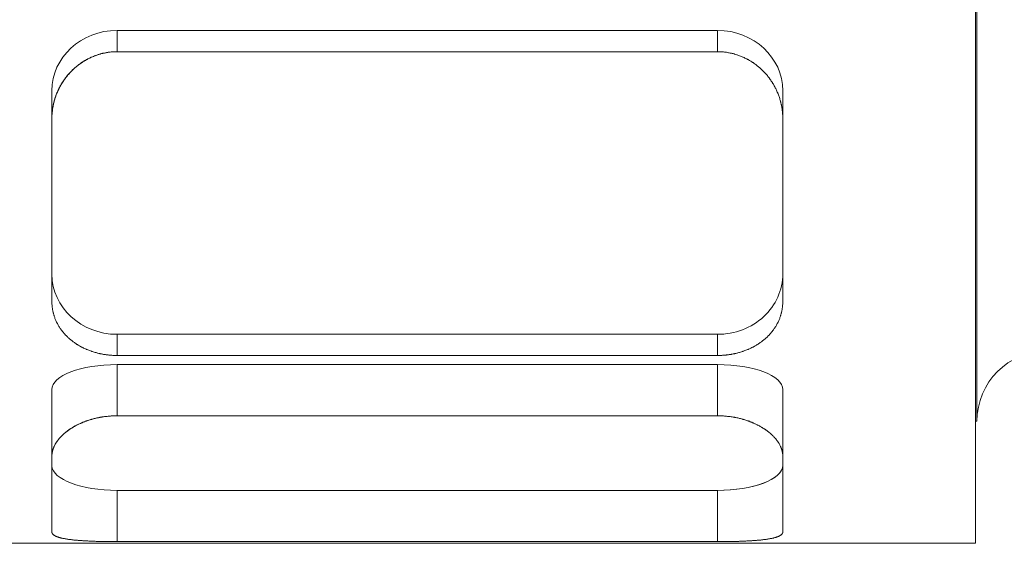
# Model space of a CAD drawing. Header units: millimetres. Extents: x 7142 to 9542, y -6613 to -4933.
# Tile 10 of 16: x 8172 to 8186, y -5571 to -5563. Entities that reach past the tile are written whole.
import ezdxf

# ---------------------------------------------------------------- set-up
doc = ezdxf.new("R2010")
doc.units = ezdxf.units.MM
doc.header["$MEASUREMENT"] = 0
doc.layers.add('图层7', color=4, linetype='Continuous', lineweight=15)

# ---------------------------------------------------------------- blocks, each defined once
blk = doc.blocks.new('VL-O-1-4')
at = {"layer": '图层7'}
for p, q in [((1839.449, -1474.711), (1839.449, -1489.91)), ((1839.469, -1476.446), (1839.469, -1488.174)), ((1827.235, -1482.917), (1827.235, -1482.616)), ((1835.778, -1482.616), (1827.235, -1482.616)), ((1835.778, -1482.917), (1835.778, -1482.616)), ((1835.778, -1482.917), (1827.235, -1482.917)), ((1826.307, -1483.866), (1826.307, -1483.473)), ((1836.707, -1483.866), (1836.707, -1483.473)), ((1826.307, -1483.866), (1826.307, -1486.471)), ((1836.707, -1486.471), (1836.707, -1483.866)), ((1827.235, -1487.238), (1827.235, -1486.936)), ((1827.235, -1486.936), (1835.778, -1486.936)), ((1835.778, -1487.238), (1835.778, -1486.936)), ((1827.235, -1487.238), (1835.778, -1487.238)), ((1827.235, -1488.096), (1827.235, -1487.368)), ((1835.778, -1487.368), (1827.235, -1487.368)), ((1835.778, -1488.096), (1835.778, -1487.368)), ((1826.307, -1488.67), (1826.307, -1487.723)), ((1836.707, -1488.67), (1836.707, -1487.723)), ((1835.778, -1488.096), (1827.235, -1488.096)), ((1839.449, -1488.174), (1839.469, -1488.174)), ((1826.307, -1488.67), (1826.307, -1489.75)), ((1836.707, -1489.75), (1836.707, -1488.67)), ((1827.235, -1489.886), (1827.235, -1489.158)), ((1827.235, -1489.158), (1835.778, -1489.158)), ((1835.778, -1489.886), (1835.778, -1489.158)), ((1813.449, -1489.91), (1839.449, -1489.91)), ((1827.235, -1489.886), (1835.778, -1489.886))]:
    blk.add_line(p, q, dxfattribs=at)
for points in [[(1827.235, -1482.917), (1827.229, -1482.917), (1827.216, -1482.917), (1827.202, -1482.918), (1827.196, -1482.918), (1827.189, -1482.918), (1827.176, -1482.919), (1827.162, -1482.92), (1827.149, -1482.921), (1827.135, -1482.923), (1827.122, -1482.925), (1827.115, -1482.925), (1827.108, -1482.926), (1827.095, -1482.928), (1827.081, -1482.931), (1827.068, -1482.933), (1827.054, -1482.936), (1827.041, -1482.939), (1827.034, -1482.94), (1827.028, -1482.942), (1827.014, -1482.945), (1827.001, -1482.949), (1826.994, -1482.951), (1826.987, -1482.953), (1826.974, -1482.956), (1826.961, -1482.961), (1826.954, -1482.963), (1826.948, -1482.965), (1826.935, -1482.97), (1826.921, -1482.974), (1826.908, -1482.979), (1826.895, -1482.985), (1826.883, -1482.99), (1826.876, -1482.993), (1826.87, -1482.996), (1826.857, -1483.001), (1826.845, -1483.007), (1826.832, -1483.014), (1826.82, -1483.02), (1826.807, -1483.026), (1826.801, -1483.03), (1826.795, -1483.033), (1826.783, -1483.04), (1826.771, -1483.047), (1826.759, -1483.054), (1826.748, -1483.062), (1826.736, -1483.069), (1826.73, -1483.073), (1826.725, -1483.077), (1826.713, -1483.085), (1826.702, -1483.093), (1826.691, -1483.101), (1826.68, -1483.109), (1826.67, -1483.118), (1826.664, -1483.122), (1826.659, -1483.126), (1826.649, -1483.135), (1826.638, -1483.144), (1826.628, -1483.153), (1826.618, -1483.162), (1826.609, -1483.171), (1826.604, -1483.175), (1826.599, -1483.18), (1826.59, -1483.189), (1826.58, -1483.198), (1826.576, -1483.203), (1826.571, -1483.208), (1826.562, -1483.218), (1826.553, -1483.227), (1826.549, -1483.232), (1826.545, -1483.237), (1826.536, -1483.247), (1826.527, -1483.258), (1826.519, -1483.268), (1826.51, -1483.279), (1826.502, -1483.29), (1826.498, -1483.295), (1826.494, -1483.3), (1826.486, -1483.311), (1826.478, -1483.323), (1826.47, -1483.334), (1826.463, -1483.345), (1826.455, -1483.357), (1826.452, -1483.363), (1826.448, -1483.369), (1826.441, -1483.38), (1826.434, -1483.392), (1826.427, -1483.404), (1826.421, -1483.417), (1826.414, -1483.429), (1826.411, -1483.435), (1826.408, -1483.441), (1826.402, -1483.453), (1826.396, -1483.466), (1826.39, -1483.479), (1826.385, -1483.491), (1826.379, -1483.504), (1826.377, -1483.51), (1826.374, -1483.517), (1826.369, -1483.53), (1826.364, -1483.543), (1826.36, -1483.556), (1826.355, -1483.569), (1826.351, -1483.582), (1826.349, -1483.588), (1826.347, -1483.595), (1826.343, -1483.608), (1826.339, -1483.621), (1826.338, -1483.628), (1826.336, -1483.635), (1826.333, -1483.648), (1826.33, -1483.661), (1826.328, -1483.668), (1826.327, -1483.675), (1826.324, -1483.688), (1826.322, -1483.701), (1826.319, -1483.714), (1826.317, -1483.728), (1826.315, -1483.741), (1826.314, -1483.748), (1826.314, -1483.754), (1826.312, -1483.768), (1826.311, -1483.781), (1826.31, -1483.794), (1826.309, -1483.807), (1826.308, -1483.82), (1826.308, -1483.827), (1826.307, -1483.833), (1826.307, -1483.846), (1826.307, -1483.859), (1826.307, -1483.866)], [(1827.024, -1482.943), (1827.034, -1482.94), (1827.054, -1482.936), (1827.075, -1482.932), (1827.085, -1482.93)], [(1827.085, -1482.93), (1827.103, -1482.927), (1827.138, -1482.923), (1827.173, -1482.919), (1827.191, -1482.918)], [(1827.191, -1482.918), (1827.198, -1482.918), (1827.213, -1482.917), (1827.228, -1482.917), (1827.235, -1482.917)], [(1836.707, -1483.866), (1836.707, -1483.859), (1836.707, -1483.846), (1836.706, -1483.833), (1836.706, -1483.827), (1836.706, -1483.82), (1836.705, -1483.807), (1836.704, -1483.794), (1836.703, -1483.781), (1836.702, -1483.768), (1836.7, -1483.754), (1836.699, -1483.748), (1836.698, -1483.741), (1836.697, -1483.728), (1836.694, -1483.714), (1836.692, -1483.701), (1836.69, -1483.688), (1836.687, -1483.675), (1836.686, -1483.668), (1836.684, -1483.661), (1836.681, -1483.648), (1836.678, -1483.635), (1836.676, -1483.628), (1836.674, -1483.621), (1836.671, -1483.608), (1836.667, -1483.595), (1836.665, -1483.588), (1836.663, -1483.582), (1836.658, -1483.569), (1836.654, -1483.556), (1836.649, -1483.543), (1836.645, -1483.53), (1836.64, -1483.517), (1836.637, -1483.51), (1836.634, -1483.504), (1836.629, -1483.491), (1836.623, -1483.479), (1836.618, -1483.466), (1836.612, -1483.453), (1836.606, -1483.441), (1836.603, -1483.435), (1836.599, -1483.429), (1836.593, -1483.417), (1836.586, -1483.404), (1836.58, -1483.392), (1836.573, -1483.38), (1836.566, -1483.369), (1836.562, -1483.363), (1836.558, -1483.357), (1836.551, -1483.345), (1836.543, -1483.334), (1836.536, -1483.323), (1836.528, -1483.311), (1836.52, -1483.3), (1836.516, -1483.295), (1836.512, -1483.29), (1836.503, -1483.279), (1836.495, -1483.268), (1836.487, -1483.258), (1836.478, -1483.247), (1836.469, -1483.237), (1836.465, -1483.232), (1836.46, -1483.227), (1836.451, -1483.218), (1836.442, -1483.208), (1836.438, -1483.203), (1836.433, -1483.198), (1836.424, -1483.189), (1836.415, -1483.18), (1836.41, -1483.175), (1836.405, -1483.171), (1836.395, -1483.162), (1836.385, -1483.153), (1836.375, -1483.144), (1836.365, -1483.135), (1836.355, -1483.126), (1836.349, -1483.122), (1836.344, -1483.118), (1836.333, -1483.109), (1836.323, -1483.101), (1836.312, -1483.093), (1836.3, -1483.085), (1836.289, -1483.077), (1836.283, -1483.073), (1836.278, -1483.069), (1836.266, -1483.062), (1836.254, -1483.054), (1836.243, -1483.047), (1836.231, -1483.04), (1836.219, -1483.033), (1836.212, -1483.03), (1836.206, -1483.026), (1836.194, -1483.02), (1836.182, -1483.014), (1836.169, -1483.007), (1836.157, -1483.001), (1836.144, -1482.996), (1836.137, -1482.993), (1836.131, -1482.99), (1836.118, -1482.985), (1836.105, -1482.979), (1836.092, -1482.974), (1836.079, -1482.97), (1836.066, -1482.965), (1836.059, -1482.963), (1836.053, -1482.961), (1836.04, -1482.956), (1836.026, -1482.953), (1836.02, -1482.951), (1836.013, -1482.949), (1836, -1482.945), (1835.986, -1482.942), (1835.979, -1482.94), (1835.973, -1482.939), (1835.959, -1482.936), (1835.946, -1482.933), (1835.932, -1482.931), (1835.919, -1482.928), (1835.905, -1482.926), (1835.899, -1482.925), (1835.892, -1482.925), (1835.878, -1482.923), (1835.865, -1482.921), (1835.851, -1482.92), (1835.838, -1482.919), (1835.825, -1482.918), (1835.818, -1482.918), (1835.811, -1482.918), (1835.798, -1482.917), (1835.785, -1482.917), (1835.778, -1482.917)], [(1835.778, -1482.917), (1835.785, -1482.917), (1835.798, -1482.917), (1835.811, -1482.918), (1835.818, -1482.918), (1835.825, -1482.918), (1835.838, -1482.919), (1835.851, -1482.92), (1835.865, -1482.921), (1835.878, -1482.923), (1835.892, -1482.925), (1835.899, -1482.925), (1835.905, -1482.926), (1835.919, -1482.928), (1835.932, -1482.931), (1835.946, -1482.933), (1835.959, -1482.936), (1835.973, -1482.939), (1835.979, -1482.94), (1835.986, -1482.942), (1836, -1482.945), (1836.013, -1482.949), (1836.02, -1482.951), (1836.026, -1482.953), (1836.04, -1482.956), (1836.053, -1482.961), (1836.059, -1482.963), (1836.066, -1482.965), (1836.079, -1482.97), (1836.092, -1482.974), (1836.105, -1482.979), (1836.118, -1482.985), (1836.131, -1482.99), (1836.137, -1482.993), (1836.144, -1482.996), (1836.157, -1483.001), (1836.169, -1483.007), (1836.182, -1483.014), (1836.194, -1483.02), (1836.206, -1483.026), (1836.212, -1483.03), (1836.219, -1483.033), (1836.231, -1483.04), (1836.243, -1483.047), (1836.254, -1483.054), (1836.266, -1483.062), (1836.278, -1483.069), (1836.283, -1483.073), (1836.289, -1483.077), (1836.3, -1483.085), (1836.312, -1483.093), (1836.323, -1483.101), (1836.333, -1483.109), (1836.344, -1483.118), (1836.349, -1483.122), (1836.355, -1483.126), (1836.365, -1483.135), (1836.375, -1483.144), (1836.385, -1483.153), (1836.395, -1483.162), (1836.405, -1483.171), (1836.41, -1483.175), (1836.415, -1483.18), (1836.424, -1483.189), (1836.433, -1483.198), (1836.438, -1483.203), (1836.442, -1483.208), (1836.451, -1483.218), (1836.46, -1483.227), (1836.465, -1483.232), (1836.469, -1483.237), (1836.478, -1483.247), (1836.487, -1483.258), (1836.495, -1483.268), (1836.503, -1483.279), (1836.512, -1483.29), (1836.516, -1483.295), (1836.52, -1483.3), (1836.528, -1483.311), (1836.536, -1483.323), (1836.543, -1483.334), (1836.551, -1483.345), (1836.558, -1483.357), (1836.562, -1483.363), (1836.566, -1483.369), (1836.573, -1483.38), (1836.58, -1483.392), (1836.586, -1483.404), (1836.593, -1483.417), (1836.599, -1483.429), (1836.603, -1483.435), (1836.606, -1483.441), (1836.612, -1483.453), (1836.618, -1483.466), (1836.623, -1483.479), (1836.629, -1483.491), (1836.634, -1483.504), (1836.637, -1483.51), (1836.64, -1483.517), (1836.645, -1483.53), (1836.649, -1483.543), (1836.654, -1483.556), (1836.658, -1483.569), (1836.663, -1483.582), (1836.665, -1483.588), (1836.667, -1483.595), (1836.671, -1483.608), (1836.674, -1483.621), (1836.676, -1483.628), (1836.678, -1483.635), (1836.681, -1483.648), (1836.684, -1483.661), (1836.686, -1483.668), (1836.687, -1483.675), (1836.69, -1483.688), (1836.692, -1483.701), (1836.694, -1483.714), (1836.697, -1483.728), (1836.698, -1483.741), (1836.699, -1483.748), (1836.7, -1483.754), (1836.702, -1483.768), (1836.703, -1483.781), (1836.704, -1483.794), (1836.705, -1483.807), (1836.706, -1483.82), (1836.706, -1483.827), (1836.706, -1483.833), (1836.707, -1483.846), (1836.707, -1483.859), (1836.707, -1483.866)], [(1826.713, -1483.085), (1826.722, -1483.079), (1826.74, -1483.067), (1826.758, -1483.055), (1826.767, -1483.05)], [(1826.767, -1483.05), (1826.776, -1483.044), (1826.795, -1483.033), (1826.814, -1483.023), (1826.824, -1483.018)], [(1826.824, -1483.018), (1826.833, -1483.013), (1826.85, -1483.005), (1826.867, -1482.997), (1826.876, -1482.993)], [(1826.876, -1482.993), (1826.883, -1482.99), (1826.898, -1482.984), (1826.912, -1482.978), (1826.92, -1482.975)], [(1826.92, -1482.975), (1826.929, -1482.972), (1826.948, -1482.965), (1826.967, -1482.959), (1826.977, -1482.956)], [(1826.977, -1482.956), (1826.985, -1482.953), (1827, -1482.949), (1827.016, -1482.945), (1827.024, -1482.943)], [(1826.517, -1483.271), (1826.521, -1483.265), (1826.531, -1483.253), (1826.541, -1483.242), (1826.546, -1483.236), (1826.551, -1483.23), (1826.561, -1483.219), (1826.571, -1483.208), (1826.581, -1483.198), (1826.591, -1483.187), (1826.602, -1483.177), (1826.607, -1483.172), (1826.613, -1483.167), (1826.624, -1483.156), (1826.635, -1483.146), (1826.647, -1483.136), (1826.658, -1483.127), (1826.67, -1483.117), (1826.676, -1483.112), (1826.682, -1483.108), (1826.695, -1483.098), (1826.707, -1483.089), (1826.713, -1483.085)], [(1826.395, -1483.468), (1826.398, -1483.462), (1826.404, -1483.45), (1826.409, -1483.438), (1826.412, -1483.433), (1826.415, -1483.427), (1826.421, -1483.415), (1826.428, -1483.404), (1826.434, -1483.393), (1826.44, -1483.382), (1826.447, -1483.37), (1826.45, -1483.365), (1826.454, -1483.36), (1826.461, -1483.349), (1826.468, -1483.338), (1826.475, -1483.327), (1826.482, -1483.317), (1826.49, -1483.306), (1826.493, -1483.301), (1826.497, -1483.296), (1826.505, -1483.286), (1826.513, -1483.276), (1826.517, -1483.271)], [(1826.377, -1483.51), (1826.38, -1483.503), (1826.386, -1483.489), (1826.392, -1483.475), (1826.395, -1483.468)], [(1826.316, -1483.733), (1826.317, -1483.727), (1826.319, -1483.714), (1826.321, -1483.702), (1826.323, -1483.695), (1826.324, -1483.689), (1826.326, -1483.677), (1826.329, -1483.664), (1826.332, -1483.652), (1826.335, -1483.639), (1826.338, -1483.627), (1826.34, -1483.62), (1826.341, -1483.614), (1826.345, -1483.602), (1826.349, -1483.589), (1826.352, -1483.577), (1826.357, -1483.565), (1826.361, -1483.553), (1826.363, -1483.546), (1826.365, -1483.54), (1826.37, -1483.528), (1826.374, -1483.516), (1826.377, -1483.51)], [(1826.307, -1483.844), (1826.308, -1483.826), (1826.31, -1483.789), (1826.314, -1483.752), (1826.316, -1483.733)], [(1826.307, -1483.866), (1826.307, -1483.862), (1826.307, -1483.855), (1826.307, -1483.848), (1826.307, -1483.844)], [(1826.307, -1486.471), (1826.307, -1486.476), (1826.307, -1486.487), (1826.307, -1486.498), (1826.308, -1486.504), (1826.308, -1486.51), (1826.309, -1486.521), (1826.31, -1486.532), (1826.311, -1486.543), (1826.312, -1486.554), (1826.314, -1486.565), (1826.314, -1486.571), (1826.315, -1486.577), (1826.317, -1486.588), (1826.319, -1486.599), (1826.322, -1486.61), (1826.324, -1486.621), (1826.327, -1486.633), (1826.328, -1486.638), (1826.33, -1486.644), (1826.333, -1486.655), (1826.336, -1486.666), (1826.338, -1486.671), (1826.339, -1486.677), (1826.343, -1486.688), (1826.347, -1486.699), (1826.349, -1486.704), (1826.351, -1486.71), (1826.355, -1486.72), (1826.36, -1486.731), (1826.364, -1486.742), (1826.369, -1486.753), (1826.374, -1486.763), (1826.377, -1486.768), (1826.379, -1486.774), (1826.385, -1486.784), (1826.39, -1486.794), (1826.396, -1486.805), (1826.402, -1486.815), (1826.408, -1486.825), (1826.411, -1486.83), (1826.414, -1486.835), (1826.421, -1486.845), (1826.427, -1486.855), (1826.434, -1486.865), (1826.441, -1486.874), (1826.448, -1486.884), (1826.452, -1486.888), (1826.455, -1486.893), (1826.463, -1486.902), (1826.47, -1486.912), (1826.478, -1486.921), (1826.486, -1486.93), (1826.494, -1486.938), (1826.498, -1486.943), (1826.502, -1486.947), (1826.51, -1486.956), (1826.519, -1486.964), (1826.527, -1486.973), (1826.536, -1486.981), (1826.545, -1486.989), (1826.549, -1486.993), (1826.553, -1486.997), (1826.562, -1487.005), (1826.571, -1487.012), (1826.576, -1487.016), (1826.58, -1487.02), (1826.59, -1487.027), (1826.599, -1487.034), (1826.604, -1487.038), (1826.609, -1487.042), (1826.618, -1487.049), (1826.628, -1487.056), (1826.638, -1487.063), (1826.649, -1487.07), (1826.659, -1487.076), (1826.664, -1487.08), (1826.67, -1487.083), (1826.68, -1487.09), (1826.691, -1487.096), (1826.702, -1487.103), (1826.713, -1487.109), (1826.725, -1487.115), (1826.73, -1487.118), (1826.736, -1487.121), (1826.748, -1487.127), (1826.759, -1487.133), (1826.771, -1487.138), (1826.783, -1487.144), (1826.795, -1487.149), (1826.801, -1487.152), (1826.807, -1487.154), (1826.82, -1487.159), (1826.832, -1487.164), (1826.845, -1487.169), (1826.857, -1487.173), (1826.87, -1487.178), (1826.876, -1487.18), (1826.883, -1487.182), (1826.895, -1487.186), (1826.908, -1487.19), (1826.921, -1487.194), (1826.935, -1487.198), (1826.948, -1487.201), (1826.954, -1487.203), (1826.961, -1487.205), (1826.974, -1487.208), (1826.987, -1487.211), (1826.994, -1487.213), (1827.001, -1487.214), (1827.014, -1487.217), (1827.028, -1487.219), (1827.034, -1487.22), (1827.041, -1487.222), (1827.054, -1487.224), (1827.068, -1487.226), (1827.081, -1487.228), (1827.095, -1487.23), (1827.108, -1487.231), (1827.115, -1487.232), (1827.122, -1487.233), (1827.135, -1487.234), (1827.149, -1487.235), (1827.162, -1487.236), (1827.176, -1487.237), (1827.189, -1487.237), (1827.196, -1487.237), (1827.202, -1487.238), (1827.216, -1487.238), (1827.229, -1487.238), (1827.235, -1487.238)], [(1827.235, -1487.238), (1827.229, -1487.238), (1827.216, -1487.238), (1827.202, -1487.238), (1827.196, -1487.237), (1827.189, -1487.237), (1827.176, -1487.237), (1827.162, -1487.236), (1827.149, -1487.235), (1827.135, -1487.234), (1827.122, -1487.233), (1827.115, -1487.232), (1827.108, -1487.231), (1827.095, -1487.23), (1827.081, -1487.228), (1827.068, -1487.226), (1827.054, -1487.224), (1827.041, -1487.222), (1827.034, -1487.22), (1827.028, -1487.219), (1827.014, -1487.217), (1827.001, -1487.214), (1826.994, -1487.213), (1826.987, -1487.211), (1826.974, -1487.208), (1826.961, -1487.205), (1826.954, -1487.203), (1826.948, -1487.201), (1826.935, -1487.198), (1826.921, -1487.194), (1826.908, -1487.19), (1826.895, -1487.186), (1826.883, -1487.182), (1826.876, -1487.18), (1826.87, -1487.178), (1826.857, -1487.173), (1826.845, -1487.169), (1826.832, -1487.164), (1826.82, -1487.159), (1826.807, -1487.154), (1826.801, -1487.152), (1826.795, -1487.149), (1826.783, -1487.144), (1826.771, -1487.138), (1826.759, -1487.133), (1826.748, -1487.127), (1826.736, -1487.121), (1826.73, -1487.118), (1826.725, -1487.115), (1826.713, -1487.109), (1826.702, -1487.103), (1826.691, -1487.096), (1826.68, -1487.09), (1826.67, -1487.083), (1826.664, -1487.08), (1826.659, -1487.076), (1826.649, -1487.07), (1826.638, -1487.063), (1826.628, -1487.056), (1826.618, -1487.049), (1826.609, -1487.042), (1826.604, -1487.038), (1826.599, -1487.034), (1826.59, -1487.027), (1826.58, -1487.02), (1826.576, -1487.016), (1826.571, -1487.012), (1826.562, -1487.005), (1826.553, -1486.997), (1826.549, -1486.993), (1826.545, -1486.989), (1826.536, -1486.981), (1826.527, -1486.973), (1826.519, -1486.964), (1826.51, -1486.956), (1826.502, -1486.947), (1826.498, -1486.943), (1826.494, -1486.938), (1826.486, -1486.93), (1826.478, -1486.921), (1826.47, -1486.912), (1826.463, -1486.902), (1826.455, -1486.893), (1826.452, -1486.888), (1826.448, -1486.884), (1826.441, -1486.874), (1826.434, -1486.865), (1826.427, -1486.855), (1826.421, -1486.845), (1826.414, -1486.835), (1826.411, -1486.83), (1826.408, -1486.825), (1826.402, -1486.815), (1826.396, -1486.805), (1826.39, -1486.794), (1826.385, -1486.784), (1826.379, -1486.774), (1826.377, -1486.768), (1826.374, -1486.763), (1826.369, -1486.753), (1826.364, -1486.742), (1826.36, -1486.731), (1826.355, -1486.72), (1826.351, -1486.71), (1826.349, -1486.704), (1826.347, -1486.699), (1826.343, -1486.688), (1826.339, -1486.677), (1826.338, -1486.671), (1826.336, -1486.666), (1826.333, -1486.655), (1826.33, -1486.644), (1826.328, -1486.638), (1826.327, -1486.633), (1826.324, -1486.621), (1826.322, -1486.61), (1826.319, -1486.599), (1826.317, -1486.588), (1826.315, -1486.577), (1826.314, -1486.571), (1826.314, -1486.565), (1826.312, -1486.554), (1826.311, -1486.543), (1826.31, -1486.532), (1826.309, -1486.521), (1826.308, -1486.51), (1826.308, -1486.504), (1826.307, -1486.498), (1826.307, -1486.487), (1826.307, -1486.476), (1826.307, -1486.471)], [(1835.778, -1487.238), (1835.785, -1487.238), (1835.798, -1487.238), (1835.811, -1487.238), (1835.818, -1487.237), (1835.825, -1487.237), (1835.838, -1487.237), (1835.851, -1487.236), (1835.865, -1487.235), (1835.878, -1487.234), (1835.892, -1487.233), (1835.899, -1487.232), (1835.905, -1487.231), (1835.919, -1487.23), (1835.932, -1487.228), (1835.946, -1487.226), (1835.959, -1487.224), (1835.973, -1487.222), (1835.979, -1487.22), (1835.986, -1487.219), (1836, -1487.217), (1836.013, -1487.214), (1836.02, -1487.213), (1836.026, -1487.211), (1836.04, -1487.208), (1836.053, -1487.205), (1836.059, -1487.203), (1836.066, -1487.201), (1836.079, -1487.198), (1836.092, -1487.194), (1836.105, -1487.19), (1836.118, -1487.186), (1836.131, -1487.182), (1836.137, -1487.18), (1836.144, -1487.178), (1836.157, -1487.173), (1836.169, -1487.169), (1836.182, -1487.164), (1836.194, -1487.159), (1836.206, -1487.154), (1836.212, -1487.152), (1836.219, -1487.149), (1836.231, -1487.144), (1836.243, -1487.138), (1836.254, -1487.133), (1836.266, -1487.127), (1836.278, -1487.121), (1836.283, -1487.118), (1836.289, -1487.115), (1836.3, -1487.109), (1836.312, -1487.103), (1836.323, -1487.096), (1836.333, -1487.09), (1836.344, -1487.083), (1836.349, -1487.08), (1836.355, -1487.076), (1836.365, -1487.07), (1836.375, -1487.063), (1836.385, -1487.056), (1836.395, -1487.049), (1836.405, -1487.042), (1836.41, -1487.038), (1836.415, -1487.034), (1836.424, -1487.027), (1836.433, -1487.02), (1836.438, -1487.016), (1836.442, -1487.012), (1836.451, -1487.005), (1836.46, -1486.997), (1836.465, -1486.993), (1836.469, -1486.989), (1836.478, -1486.981), (1836.487, -1486.973), (1836.495, -1486.964), (1836.503, -1486.956), (1836.512, -1486.947), (1836.516, -1486.943), (1836.52, -1486.938), (1836.528, -1486.93), (1836.536, -1486.921), (1836.543, -1486.912), (1836.551, -1486.902), (1836.558, -1486.893), (1836.562, -1486.888), (1836.566, -1486.884), (1836.573, -1486.874), (1836.58, -1486.865), (1836.586, -1486.855), (1836.593, -1486.845), (1836.599, -1486.835), (1836.603, -1486.83), (1836.606, -1486.825), (1836.612, -1486.815), (1836.618, -1486.805), (1836.623, -1486.794), (1836.629, -1486.784), (1836.634, -1486.774), (1836.637, -1486.768), (1836.64, -1486.763), (1836.645, -1486.753), (1836.649, -1486.742), (1836.654, -1486.731), (1836.658, -1486.72), (1836.663, -1486.71), (1836.665, -1486.704), (1836.667, -1486.699), (1836.671, -1486.688), (1836.674, -1486.677), (1836.676, -1486.671), (1836.678, -1486.666), (1836.681, -1486.655), (1836.684, -1486.644), (1836.686, -1486.638), (1836.687, -1486.633), (1836.69, -1486.621), (1836.692, -1486.61), (1836.694, -1486.599), (1836.697, -1486.588), (1836.698, -1486.577), (1836.699, -1486.571), (1836.7, -1486.565), (1836.702, -1486.554), (1836.703, -1486.543), (1836.704, -1486.532), (1836.705, -1486.521), (1836.706, -1486.51), (1836.706, -1486.504), (1836.706, -1486.498), (1836.707, -1486.487), (1836.707, -1486.476), (1836.707, -1486.471)], [(1836.707, -1486.471), (1836.707, -1486.476), (1836.707, -1486.487), (1836.706, -1486.498), (1836.706, -1486.504), (1836.706, -1486.51), (1836.705, -1486.521), (1836.704, -1486.532), (1836.703, -1486.543), (1836.702, -1486.554), (1836.7, -1486.565), (1836.699, -1486.571), (1836.698, -1486.577), (1836.697, -1486.588), (1836.694, -1486.599), (1836.692, -1486.61), (1836.69, -1486.621), (1836.687, -1486.633), (1836.686, -1486.638), (1836.684, -1486.644), (1836.681, -1486.655), (1836.678, -1486.666), (1836.676, -1486.671), (1836.674, -1486.677), (1836.671, -1486.688), (1836.667, -1486.699), (1836.665, -1486.704), (1836.663, -1486.71), (1836.658, -1486.72), (1836.654, -1486.731), (1836.649, -1486.742), (1836.645, -1486.753), (1836.64, -1486.763), (1836.637, -1486.768), (1836.634, -1486.774), (1836.629, -1486.784), (1836.623, -1486.794), (1836.618, -1486.805), (1836.612, -1486.815), (1836.606, -1486.825), (1836.603, -1486.83), (1836.599, -1486.835), (1836.593, -1486.845), (1836.586, -1486.855), (1836.58, -1486.865), (1836.573, -1486.874), (1836.566, -1486.884), (1836.562, -1486.888), (1836.558, -1486.893), (1836.551, -1486.902), (1836.543, -1486.912), (1836.536, -1486.921), (1836.528, -1486.93), (1836.52, -1486.938), (1836.516, -1486.943), (1836.512, -1486.947), (1836.503, -1486.956), (1836.495, -1486.964), (1836.487, -1486.973), (1836.478, -1486.981), (1836.469, -1486.989), (1836.465, -1486.993), (1836.46, -1486.997), (1836.451, -1487.005), (1836.442, -1487.012), (1836.438, -1487.016), (1836.433, -1487.02), (1836.424, -1487.027), (1836.415, -1487.034), (1836.41, -1487.038), (1836.405, -1487.042), (1836.395, -1487.049), (1836.385, -1487.056), (1836.375, -1487.063), (1836.365, -1487.07), (1836.355, -1487.076), (1836.349, -1487.08), (1836.344, -1487.083), (1836.333, -1487.09), (1836.323, -1487.096), (1836.312, -1487.103), (1836.3, -1487.109), (1836.289, -1487.115), (1836.283, -1487.118), (1836.278, -1487.121), (1836.266, -1487.127), (1836.254, -1487.133), (1836.243, -1487.138), (1836.231, -1487.144), (1836.219, -1487.149), (1836.212, -1487.152), (1836.206, -1487.154), (1836.194, -1487.159), (1836.182, -1487.164), (1836.169, -1487.169), (1836.157, -1487.173), (1836.144, -1487.178), (1836.137, -1487.18), (1836.131, -1487.182), (1836.118, -1487.186), (1836.105, -1487.19), (1836.092, -1487.194), (1836.079, -1487.198), (1836.066, -1487.201), (1836.059, -1487.203), (1836.053, -1487.205), (1836.04, -1487.208), (1836.026, -1487.211), (1836.02, -1487.213), (1836.013, -1487.214), (1836, -1487.217), (1835.986, -1487.219), (1835.979, -1487.22), (1835.973, -1487.222), (1835.959, -1487.224), (1835.946, -1487.226), (1835.932, -1487.228), (1835.919, -1487.23), (1835.905, -1487.231), (1835.899, -1487.232), (1835.892, -1487.233), (1835.878, -1487.234), (1835.865, -1487.235), (1835.851, -1487.236), (1835.838, -1487.237), (1835.825, -1487.237), (1835.818, -1487.237), (1835.811, -1487.238), (1835.798, -1487.238), (1835.785, -1487.238), (1835.778, -1487.238)], [(1827.235, -1488.096), (1827.229, -1488.096), (1827.216, -1488.096), (1827.202, -1488.097), (1827.196, -1488.097), (1827.189, -1488.097), (1827.176, -1488.098), (1827.162, -1488.098), (1827.149, -1488.099), (1827.135, -1488.1), (1827.122, -1488.101), (1827.115, -1488.102), (1827.108, -1488.102), (1827.095, -1488.104), (1827.081, -1488.105), (1827.068, -1488.107), (1827.054, -1488.108), (1827.041, -1488.11), (1827.034, -1488.111), (1827.028, -1488.112), (1827.014, -1488.115), (1827.001, -1488.117), (1826.994, -1488.118), (1826.987, -1488.119), (1826.974, -1488.122), (1826.961, -1488.125), (1826.954, -1488.126), (1826.948, -1488.127), (1826.935, -1488.13), (1826.921, -1488.133), (1826.908, -1488.137), (1826.895, -1488.14), (1826.883, -1488.143), (1826.876, -1488.145), (1826.87, -1488.147), (1826.857, -1488.151), (1826.845, -1488.155), (1826.832, -1488.159), (1826.82, -1488.163), (1826.807, -1488.167), (1826.801, -1488.169), (1826.795, -1488.171), (1826.783, -1488.175), (1826.771, -1488.18), (1826.759, -1488.185), (1826.748, -1488.189), (1826.736, -1488.194), (1826.73, -1488.197), (1826.725, -1488.199), (1826.713, -1488.204), (1826.702, -1488.209), (1826.691, -1488.214), (1826.68, -1488.22), (1826.67, -1488.225), (1826.664, -1488.228), (1826.659, -1488.23), (1826.649, -1488.236), (1826.638, -1488.241), (1826.628, -1488.247), (1826.618, -1488.252), (1826.609, -1488.258), (1826.604, -1488.261), (1826.599, -1488.264), (1826.59, -1488.27), (1826.58, -1488.275), (1826.576, -1488.278), (1826.571, -1488.281), (1826.562, -1488.287), (1826.553, -1488.294), (1826.549, -1488.297), (1826.545, -1488.3), (1826.536, -1488.306), (1826.527, -1488.312), (1826.519, -1488.319), (1826.51, -1488.325), (1826.502, -1488.332), (1826.498, -1488.335), (1826.494, -1488.339), (1826.486, -1488.345), (1826.478, -1488.352), (1826.47, -1488.359), (1826.463, -1488.366), (1826.455, -1488.373), (1826.452, -1488.377), (1826.448, -1488.38), (1826.441, -1488.388), (1826.434, -1488.395), (1826.427, -1488.402), (1826.421, -1488.409), (1826.414, -1488.417), (1826.411, -1488.42), (1826.408, -1488.424), (1826.402, -1488.432), (1826.396, -1488.439), (1826.39, -1488.447), (1826.385, -1488.454), (1826.379, -1488.462), (1826.377, -1488.466), (1826.374, -1488.469), (1826.369, -1488.477), (1826.364, -1488.485), (1826.36, -1488.492), (1826.355, -1488.5), (1826.351, -1488.508), (1826.349, -1488.512), (1826.347, -1488.515), (1826.343, -1488.523), (1826.339, -1488.531), (1826.338, -1488.535), (1826.336, -1488.539), (1826.333, -1488.546), (1826.33, -1488.554), (1826.328, -1488.558), (1826.327, -1488.562), (1826.324, -1488.569), (1826.322, -1488.577), (1826.319, -1488.585), (1826.317, -1488.592), (1826.315, -1488.6), (1826.314, -1488.604), (1826.314, -1488.608), (1826.312, -1488.615), (1826.311, -1488.623), (1826.31, -1488.63), (1826.309, -1488.638), (1826.308, -1488.645), (1826.308, -1488.649), (1826.307, -1488.652), (1826.307, -1488.66), (1826.307, -1488.667), (1826.307, -1488.67)], [(1826.922, -1488.133), (1826.931, -1488.131), (1826.95, -1488.127), (1826.969, -1488.123), (1826.979, -1488.121)], [(1826.979, -1488.121), (1826.986, -1488.119), (1827.001, -1488.117), (1827.016, -1488.114), (1827.023, -1488.113)], [(1827.023, -1488.113), (1827.034, -1488.111), (1827.054, -1488.108), (1827.075, -1488.106), (1827.086, -1488.105)], [(1827.086, -1488.105), (1827.093, -1488.104), (1827.108, -1488.102), (1827.124, -1488.101), (1827.131, -1488.1)], [(1827.131, -1488.1), (1827.141, -1488.1), (1827.161, -1488.098), (1827.181, -1488.097), (1827.191, -1488.097)], [(1827.191, -1488.097), (1827.198, -1488.097), (1827.213, -1488.097), (1827.228, -1488.096), (1827.235, -1488.096)], [(1827.235, -1488.096), (1827.235, -1488.096), (1827.235, -1488.096), (1827.235, -1488.096), (1827.235, -1488.096)], [(1836.707, -1488.67), (1836.707, -1488.667), (1836.707, -1488.66), (1836.706, -1488.652), (1836.706, -1488.649), (1836.706, -1488.645), (1836.705, -1488.638), (1836.704, -1488.63), (1836.703, -1488.623), (1836.702, -1488.615), (1836.7, -1488.608), (1836.699, -1488.604), (1836.698, -1488.6), (1836.697, -1488.592), (1836.694, -1488.585), (1836.692, -1488.577), (1836.69, -1488.569), (1836.687, -1488.562), (1836.686, -1488.558), (1836.684, -1488.554), (1836.681, -1488.546), (1836.678, -1488.539), (1836.676, -1488.535), (1836.674, -1488.531), (1836.671, -1488.523), (1836.667, -1488.515), (1836.665, -1488.512), (1836.663, -1488.508), (1836.658, -1488.5), (1836.654, -1488.492), (1836.649, -1488.485), (1836.645, -1488.477), (1836.64, -1488.469), (1836.637, -1488.466), (1836.634, -1488.462), (1836.629, -1488.454), (1836.623, -1488.447), (1836.618, -1488.439), (1836.612, -1488.432), (1836.606, -1488.424), (1836.603, -1488.42), (1836.599, -1488.417), (1836.593, -1488.409), (1836.586, -1488.402), (1836.58, -1488.395), (1836.573, -1488.388), (1836.566, -1488.38), (1836.562, -1488.377), (1836.558, -1488.373), (1836.551, -1488.366), (1836.543, -1488.359), (1836.536, -1488.352), (1836.528, -1488.345), (1836.52, -1488.339), (1836.516, -1488.335), (1836.512, -1488.332), (1836.503, -1488.325), (1836.495, -1488.319), (1836.487, -1488.312), (1836.478, -1488.306), (1836.469, -1488.3), (1836.465, -1488.297), (1836.46, -1488.294), (1836.451, -1488.287), (1836.442, -1488.281), (1836.438, -1488.278), (1836.433, -1488.275), (1836.424, -1488.27), (1836.415, -1488.264), (1836.41, -1488.261), (1836.405, -1488.258), (1836.395, -1488.252), (1836.385, -1488.247), (1836.375, -1488.241), (1836.365, -1488.236), (1836.355, -1488.23), (1836.349, -1488.228), (1836.344, -1488.225), (1836.333, -1488.22), (1836.323, -1488.214), (1836.312, -1488.209), (1836.3, -1488.204), (1836.289, -1488.199), (1836.283, -1488.197), (1836.278, -1488.194), (1836.266, -1488.189), (1836.254, -1488.185), (1836.243, -1488.18), (1836.231, -1488.175), (1836.219, -1488.171), (1836.212, -1488.169), (1836.206, -1488.167), (1836.194, -1488.163), (1836.182, -1488.159), (1836.169, -1488.155), (1836.157, -1488.151), (1836.144, -1488.147), (1836.137, -1488.145), (1836.131, -1488.143), (1836.118, -1488.14), (1836.105, -1488.137), (1836.092, -1488.133), (1836.079, -1488.13), (1836.066, -1488.127), (1836.059, -1488.126), (1836.053, -1488.125), (1836.04, -1488.122), (1836.026, -1488.119), (1836.02, -1488.118), (1836.013, -1488.117), (1836, -1488.115), (1835.986, -1488.112), (1835.979, -1488.111), (1835.973, -1488.11), (1835.959, -1488.108), (1835.946, -1488.107), (1835.932, -1488.105), (1835.919, -1488.104), (1835.905, -1488.102), (1835.899, -1488.102), (1835.892, -1488.101), (1835.878, -1488.1), (1835.865, -1488.099), (1835.851, -1488.098), (1835.838, -1488.098), (1835.825, -1488.097), (1835.818, -1488.097), (1835.811, -1488.097), (1835.798, -1488.096), (1835.785, -1488.096), (1835.778, -1488.096)], [(1835.778, -1488.096), (1835.785, -1488.096), (1835.798, -1488.096), (1835.811, -1488.097), (1835.818, -1488.097), (1835.825, -1488.097), (1835.838, -1488.098), (1835.851, -1488.098), (1835.865, -1488.099), (1835.878, -1488.1), (1835.892, -1488.101), (1835.898, -1488.102), (1835.905, -1488.102), (1835.919, -1488.104), (1835.932, -1488.105), (1835.946, -1488.107), (1835.959, -1488.108), (1835.973, -1488.11), (1835.979, -1488.111), (1835.986, -1488.112), (1835.999, -1488.114), (1836.013, -1488.117), (1836.02, -1488.118), (1836.026, -1488.119), (1836.04, -1488.122), (1836.053, -1488.124), (1836.059, -1488.126), (1836.066, -1488.127), (1836.079, -1488.13), (1836.092, -1488.133), (1836.105, -1488.137), (1836.118, -1488.14), (1836.131, -1488.143), (1836.137, -1488.145), (1836.144, -1488.147), (1836.156, -1488.151), (1836.169, -1488.155), (1836.181, -1488.158), (1836.194, -1488.163), (1836.206, -1488.167), (1836.212, -1488.169), (1836.218, -1488.171), (1836.23, -1488.175), (1836.242, -1488.18), (1836.254, -1488.185), (1836.266, -1488.189), (1836.277, -1488.194), (1836.283, -1488.196), (1836.289, -1488.199), (1836.3, -1488.204), (1836.311, -1488.209), (1836.322, -1488.214), (1836.333, -1488.219), (1836.344, -1488.225), (1836.349, -1488.227), (1836.355, -1488.23), (1836.365, -1488.236), (1836.375, -1488.241), (1836.385, -1488.247), (1836.395, -1488.252), (1836.405, -1488.258), (1836.41, -1488.261), (1836.415, -1488.264), (1836.424, -1488.27), (1836.433, -1488.275), (1836.438, -1488.278), (1836.442, -1488.281), (1836.451, -1488.287), (1836.46, -1488.293), (1836.465, -1488.297), (1836.469, -1488.3), (1836.478, -1488.306), (1836.486, -1488.312), (1836.495, -1488.319), (1836.503, -1488.325), (1836.512, -1488.332), (1836.516, -1488.335), (1836.52, -1488.339), (1836.528, -1488.345), (1836.535, -1488.352), (1836.543, -1488.359), (1836.551, -1488.366), (1836.558, -1488.373), (1836.562, -1488.377), (1836.565, -1488.38), (1836.573, -1488.387), (1836.579, -1488.395), (1836.586, -1488.402), (1836.593, -1488.409), (1836.599, -1488.417), (1836.602, -1488.42), (1836.606, -1488.424), (1836.612, -1488.431), (1836.618, -1488.439), (1836.623, -1488.446), (1836.629, -1488.454), (1836.634, -1488.462), (1836.637, -1488.465), (1836.64, -1488.469), (1836.645, -1488.477), (1836.649, -1488.485), (1836.654, -1488.492), (1836.658, -1488.5), (1836.663, -1488.508), (1836.665, -1488.511), (1836.667, -1488.515), (1836.671, -1488.523), (1836.674, -1488.531), (1836.676, -1488.535), (1836.678, -1488.539), (1836.681, -1488.546), (1836.684, -1488.554), (1836.686, -1488.558), (1836.687, -1488.562), (1836.69, -1488.569), (1836.692, -1488.577), (1836.694, -1488.585), (1836.697, -1488.592), (1836.698, -1488.6), (1836.699, -1488.604), (1836.7, -1488.608), (1836.702, -1488.615), (1836.703, -1488.623), (1836.704, -1488.63), (1836.705, -1488.638), (1836.706, -1488.645), (1836.706, -1488.649), (1836.706, -1488.652), (1836.707, -1488.66), (1836.707, -1488.667), (1836.707, -1488.67)], [(1826.579, -1488.276), (1826.589, -1488.27), (1826.609, -1488.258), (1826.63, -1488.246), (1826.641, -1488.24)], [(1826.641, -1488.24), (1826.641, -1488.24), (1826.642, -1488.239), (1826.643, -1488.239), (1826.643, -1488.239)], [(1826.643, -1488.239), (1826.657, -1488.231), (1826.685, -1488.217), (1826.713, -1488.204), (1826.728, -1488.197)], [(1826.728, -1488.197), (1826.735, -1488.195), (1826.747, -1488.189), (1826.76, -1488.184), (1826.767, -1488.182)], [(1826.767, -1488.182), (1826.776, -1488.178), (1826.795, -1488.171), (1826.813, -1488.165), (1826.823, -1488.162)], [(1826.823, -1488.162), (1826.832, -1488.159), (1826.851, -1488.153), (1826.869, -1488.147), (1826.879, -1488.145)], [(1826.879, -1488.145), (1826.885, -1488.143), (1826.899, -1488.139), (1826.913, -1488.135), (1826.92, -1488.134)], [(1826.92, -1488.134), (1826.92, -1488.134), (1826.921, -1488.134), (1826.921, -1488.133), (1826.922, -1488.133)], [(1826.395, -1488.441), (1826.401, -1488.432), (1826.416, -1488.415), (1826.431, -1488.398), (1826.439, -1488.389)], [(1826.439, -1488.389), (1826.451, -1488.378), (1826.475, -1488.355), (1826.501, -1488.333), (1826.515, -1488.322)], [(1826.515, -1488.322), (1826.515, -1488.322), (1826.516, -1488.321), (1826.516, -1488.321), (1826.517, -1488.32)], [(1826.517, -1488.32), (1826.527, -1488.313), (1826.547, -1488.298), (1826.568, -1488.283), (1826.579, -1488.276)], [(1826.316, -1488.596), (1826.319, -1488.587), (1826.324, -1488.569), (1826.331, -1488.551), (1826.334, -1488.542)], [(1826.334, -1488.542), (1826.338, -1488.534), (1826.346, -1488.518), (1826.354, -1488.502), (1826.359, -1488.494)], [(1826.359, -1488.494), (1826.361, -1488.489), (1826.367, -1488.48), (1826.373, -1488.47), (1826.377, -1488.466)], [(1826.377, -1488.465), (1826.38, -1488.461), (1826.385, -1488.453), (1826.392, -1488.445), (1826.395, -1488.441)], [(1826.377, -1488.466), (1826.377, -1488.466), (1826.377, -1488.466), (1826.377, -1488.466), (1826.377, -1488.465)], [(1826.307, -1488.67), (1826.307, -1488.658), (1826.309, -1488.634), (1826.313, -1488.609), (1826.316, -1488.596)], [(1826.307, -1489.75), (1826.307, -1489.751), (1826.307, -1489.754), (1826.307, -1489.756), (1826.308, -1489.758), (1826.308, -1489.759), (1826.309, -1489.762), (1826.31, -1489.764), (1826.311, -1489.767), (1826.312, -1489.769), (1826.314, -1489.772), (1826.314, -1489.773), (1826.315, -1489.775), (1826.317, -1489.777), (1826.319, -1489.78), (1826.322, -1489.782), (1826.324, -1489.785), (1826.327, -1489.787), (1826.328, -1489.788), (1826.33, -1489.789), (1826.333, -1489.792), (1826.336, -1489.794), (1826.338, -1489.795), (1826.339, -1489.796), (1826.343, -1489.799), (1826.347, -1489.801), (1826.349, -1489.802), (1826.351, -1489.803), (1826.355, -1489.805), (1826.36, -1489.808), (1826.364, -1489.81), (1826.369, -1489.812), (1826.374, -1489.814), (1826.377, -1489.815), (1826.379, -1489.816), (1826.385, -1489.818), (1826.39, -1489.82), (1826.396, -1489.822), (1826.402, -1489.824), (1826.408, -1489.826), (1826.411, -1489.827), (1826.414, -1489.828), (1826.421, -1489.829), (1826.427, -1489.831), (1826.434, -1489.833), (1826.441, -1489.835), (1826.448, -1489.836), (1826.452, -1489.837), (1826.455, -1489.838), (1826.463, -1489.84), (1826.47, -1489.841), (1826.478, -1489.843), (1826.486, -1489.844), (1826.494, -1489.846), (1826.498, -1489.846), (1826.502, -1489.847), (1826.51, -1489.848), (1826.519, -1489.85), (1826.527, -1489.851), (1826.536, -1489.852), (1826.545, -1489.854), (1826.549, -1489.854), (1826.553, -1489.855), (1826.562, -1489.856), (1826.571, -1489.857), (1826.576, -1489.858), (1826.58, -1489.858), (1826.59, -1489.859), (1826.599, -1489.86), (1826.604, -1489.861), (1826.609, -1489.862), (1826.618, -1489.863), (1826.628, -1489.864), (1826.638, -1489.865), (1826.649, -1489.866), (1826.659, -1489.866), (1826.664, -1489.867), (1826.67, -1489.867), (1826.68, -1489.868), (1826.691, -1489.869), (1826.702, -1489.87), (1826.713, -1489.871), (1826.725, -1489.872), (1826.73, -1489.872), (1826.736, -1489.872), (1826.748, -1489.873), (1826.759, -1489.874), (1826.771, -1489.875), (1826.783, -1489.875), (1826.795, -1489.876), (1826.801, -1489.876), (1826.807, -1489.877), (1826.82, -1489.877), (1826.832, -1489.878), (1826.845, -1489.878), (1826.857, -1489.879), (1826.87, -1489.879), (1826.876, -1489.88), (1826.883, -1489.88), (1826.895, -1489.88), (1826.908, -1489.881), (1826.921, -1489.881), (1826.935, -1489.882), (1826.948, -1489.882), (1826.954, -1489.882), (1826.961, -1489.883), (1826.974, -1489.883), (1826.987, -1489.883), (1826.994, -1489.883), (1827.001, -1489.884), (1827.014, -1489.884), (1827.028, -1489.884), (1827.034, -1489.884), (1827.041, -1489.884), (1827.054, -1489.885), (1827.068, -1489.885), (1827.081, -1489.885), (1827.095, -1489.885), (1827.108, -1489.885), (1827.115, -1489.885), (1827.122, -1489.886), (1827.135, -1489.886), (1827.149, -1489.886), (1827.162, -1489.886), (1827.176, -1489.886), (1827.189, -1489.886), (1827.196, -1489.886), (1827.202, -1489.886), (1827.216, -1489.886), (1827.229, -1489.886), (1827.235, -1489.886)], [(1827.235, -1489.886), (1827.229, -1489.886), (1827.216, -1489.886), (1827.202, -1489.886), (1827.196, -1489.886), (1827.189, -1489.886), (1827.176, -1489.886), (1827.162, -1489.886), (1827.149, -1489.886), (1827.135, -1489.886), (1827.122, -1489.886), (1827.115, -1489.885), (1827.108, -1489.885), (1827.095, -1489.885), (1827.081, -1489.885), (1827.068, -1489.885), (1827.054, -1489.885), (1827.041, -1489.884), (1827.034, -1489.884), (1827.028, -1489.884), (1827.014, -1489.884), (1827.001, -1489.884), (1826.994, -1489.883), (1826.987, -1489.883), (1826.974, -1489.883), (1826.961, -1489.883), (1826.954, -1489.882), (1826.948, -1489.882), (1826.935, -1489.882), (1826.921, -1489.881), (1826.908, -1489.881), (1826.895, -1489.88), (1826.883, -1489.88), (1826.876, -1489.88), (1826.87, -1489.879), (1826.857, -1489.879), (1826.845, -1489.878), (1826.832, -1489.878), (1826.82, -1489.877), (1826.807, -1489.877), (1826.801, -1489.876), (1826.795, -1489.876), (1826.783, -1489.875), (1826.771, -1489.875), (1826.759, -1489.874), (1826.748, -1489.873), (1826.736, -1489.872), (1826.73, -1489.872), (1826.725, -1489.872), (1826.713, -1489.871), (1826.702, -1489.87), (1826.691, -1489.869), (1826.68, -1489.868), (1826.67, -1489.867), (1826.664, -1489.867), (1826.659, -1489.866), (1826.649, -1489.866), (1826.638, -1489.865), (1826.628, -1489.864), (1826.618, -1489.863), (1826.609, -1489.862), (1826.604, -1489.861), (1826.599, -1489.86), (1826.59, -1489.859), (1826.58, -1489.858), (1826.576, -1489.858), (1826.571, -1489.857), (1826.562, -1489.856), (1826.553, -1489.855), (1826.549, -1489.854), (1826.545, -1489.854), (1826.536, -1489.852), (1826.527, -1489.851), (1826.519, -1489.85), (1826.51, -1489.848), (1826.502, -1489.847), (1826.498, -1489.846), (1826.494, -1489.846), (1826.486, -1489.844), (1826.478, -1489.843), (1826.47, -1489.841), (1826.463, -1489.84), (1826.455, -1489.838), (1826.452, -1489.837), (1826.448, -1489.836), (1826.441, -1489.835), (1826.434, -1489.833), (1826.427, -1489.831), (1826.421, -1489.829), (1826.414, -1489.828), (1826.411, -1489.827), (1826.408, -1489.826), (1826.402, -1489.824), (1826.396, -1489.822), (1826.39, -1489.82), (1826.385, -1489.818), (1826.379, -1489.816), (1826.377, -1489.815), (1826.374, -1489.814), (1826.369, -1489.812), (1826.364, -1489.81), (1826.36, -1489.808), (1826.355, -1489.805), (1826.351, -1489.803), (1826.349, -1489.802), (1826.347, -1489.801), (1826.343, -1489.799), (1826.339, -1489.796), (1826.338, -1489.795), (1826.336, -1489.794), (1826.333, -1489.792), (1826.33, -1489.789), (1826.328, -1489.788), (1826.327, -1489.787), (1826.324, -1489.785), (1826.322, -1489.782), (1826.319, -1489.78), (1826.317, -1489.777), (1826.315, -1489.775), (1826.314, -1489.773), (1826.314, -1489.772), (1826.312, -1489.769), (1826.311, -1489.767), (1826.31, -1489.764), (1826.309, -1489.762), (1826.308, -1489.759), (1826.308, -1489.758), (1826.307, -1489.756), (1826.307, -1489.754), (1826.307, -1489.751), (1826.307, -1489.75)], [(1835.778, -1489.886), (1835.785, -1489.886), (1835.798, -1489.886), (1835.811, -1489.886), (1835.818, -1489.886), (1835.825, -1489.886), (1835.838, -1489.886), (1835.851, -1489.886), (1835.865, -1489.886), (1835.878, -1489.886), (1835.892, -1489.886), (1835.899, -1489.885), (1835.905, -1489.885), (1835.919, -1489.885), (1835.932, -1489.885), (1835.946, -1489.885), (1835.959, -1489.885), (1835.973, -1489.884), (1835.979, -1489.884), (1835.986, -1489.884), (1836, -1489.884), (1836.013, -1489.884), (1836.02, -1489.883), (1836.026, -1489.883), (1836.04, -1489.883), (1836.053, -1489.883), (1836.059, -1489.882), (1836.066, -1489.882), (1836.079, -1489.882), (1836.092, -1489.881), (1836.105, -1489.881), (1836.118, -1489.88), (1836.131, -1489.88), (1836.137, -1489.88), (1836.144, -1489.879), (1836.157, -1489.879), (1836.169, -1489.878), (1836.182, -1489.878), (1836.194, -1489.877), (1836.206, -1489.877), (1836.212, -1489.876), (1836.219, -1489.876), (1836.231, -1489.875), (1836.243, -1489.875), (1836.254, -1489.874), (1836.266, -1489.873), (1836.278, -1489.872), (1836.283, -1489.872), (1836.289, -1489.872), (1836.3, -1489.871), (1836.312, -1489.87), (1836.323, -1489.869), (1836.333, -1489.868), (1836.344, -1489.867), (1836.349, -1489.867), (1836.355, -1489.866), (1836.365, -1489.866), (1836.375, -1489.865), (1836.385, -1489.864), (1836.395, -1489.863), (1836.405, -1489.862), (1836.41, -1489.861), (1836.415, -1489.86), (1836.424, -1489.859), (1836.433, -1489.858), (1836.438, -1489.858), (1836.442, -1489.857), (1836.451, -1489.856), (1836.46, -1489.855), (1836.465, -1489.854), (1836.469, -1489.854), (1836.478, -1489.852), (1836.487, -1489.851), (1836.495, -1489.85), (1836.503, -1489.848), (1836.512, -1489.847), (1836.516, -1489.846), (1836.52, -1489.846), (1836.528, -1489.844), (1836.536, -1489.843), (1836.543, -1489.841), (1836.551, -1489.84), (1836.558, -1489.838), (1836.562, -1489.837), (1836.566, -1489.836), (1836.573, -1489.835), (1836.58, -1489.833), (1836.586, -1489.831), (1836.593, -1489.829), (1836.599, -1489.828), (1836.603, -1489.827), (1836.606, -1489.826), (1836.612, -1489.824), (1836.618, -1489.822), (1836.623, -1489.82), (1836.629, -1489.818), (1836.634, -1489.816), (1836.637, -1489.815), (1836.64, -1489.814), (1836.645, -1489.812), (1836.649, -1489.81), (1836.654, -1489.808), (1836.658, -1489.805), (1836.663, -1489.803), (1836.665, -1489.802), (1836.667, -1489.801), (1836.671, -1489.799), (1836.674, -1489.796), (1836.676, -1489.795), (1836.678, -1489.794), (1836.681, -1489.792), (1836.684, -1489.789), (1836.686, -1489.788), (1836.687, -1489.787), (1836.69, -1489.785), (1836.692, -1489.782), (1836.694, -1489.78), (1836.697, -1489.777), (1836.698, -1489.775), (1836.699, -1489.773), (1836.7, -1489.772), (1836.702, -1489.769), (1836.703, -1489.767), (1836.704, -1489.764), (1836.705, -1489.762), (1836.706, -1489.759), (1836.706, -1489.758), (1836.706, -1489.756), (1836.707, -1489.754), (1836.707, -1489.751), (1836.707, -1489.75)], [(1836.707, -1489.75), (1836.707, -1489.751), (1836.707, -1489.754), (1836.706, -1489.756), (1836.706, -1489.758), (1836.706, -1489.759), (1836.705, -1489.762), (1836.704, -1489.764), (1836.703, -1489.767), (1836.702, -1489.769), (1836.7, -1489.772), (1836.699, -1489.773), (1836.698, -1489.775), (1836.697, -1489.777), (1836.694, -1489.78), (1836.692, -1489.782), (1836.69, -1489.785), (1836.687, -1489.787), (1836.686, -1489.788), (1836.684, -1489.789), (1836.681, -1489.792), (1836.678, -1489.794), (1836.676, -1489.795), (1836.674, -1489.796), (1836.671, -1489.799), (1836.667, -1489.801), (1836.665, -1489.802), (1836.663, -1489.803), (1836.658, -1489.806), (1836.654, -1489.808), (1836.649, -1489.81), (1836.645, -1489.812), (1836.64, -1489.814), (1836.637, -1489.815), (1836.634, -1489.816), (1836.629, -1489.818), (1836.623, -1489.82), (1836.618, -1489.822), (1836.612, -1489.824), (1836.606, -1489.826), (1836.602, -1489.827), (1836.599, -1489.828), (1836.593, -1489.829), (1836.586, -1489.831), (1836.579, -1489.833), (1836.573, -1489.835), (1836.565, -1489.836), (1836.562, -1489.837), (1836.558, -1489.838), (1836.551, -1489.84), (1836.543, -1489.841), (1836.535, -1489.843), (1836.528, -1489.844), (1836.52, -1489.846), (1836.516, -1489.846), (1836.512, -1489.847), (1836.503, -1489.848), (1836.495, -1489.85), (1836.486, -1489.851), (1836.478, -1489.852), (1836.469, -1489.854), (1836.465, -1489.854), (1836.46, -1489.855), (1836.451, -1489.856), (1836.442, -1489.857), (1836.438, -1489.858), (1836.433, -1489.858), (1836.424, -1489.859), (1836.415, -1489.86), (1836.41, -1489.861), (1836.405, -1489.862), (1836.395, -1489.863), (1836.385, -1489.864), (1836.375, -1489.865), (1836.365, -1489.866), (1836.355, -1489.866), (1836.349, -1489.867), (1836.344, -1489.867), (1836.333, -1489.868), (1836.322, -1489.869), (1836.311, -1489.87), (1836.3, -1489.871), (1836.289, -1489.872), (1836.283, -1489.872), (1836.277, -1489.872), (1836.266, -1489.873), (1836.254, -1489.874), (1836.242, -1489.875), (1836.23, -1489.875), (1836.218, -1489.876), (1836.212, -1489.876), (1836.206, -1489.877), (1836.194, -1489.877), (1836.181, -1489.878), (1836.169, -1489.878), (1836.156, -1489.879), (1836.144, -1489.879), (1836.137, -1489.88), (1836.131, -1489.88), (1836.118, -1489.88), (1836.105, -1489.881), (1836.092, -1489.881), (1836.079, -1489.882), (1836.066, -1489.882), (1836.059, -1489.882), (1836.053, -1489.883), (1836.04, -1489.883), (1836.026, -1489.883), (1836.02, -1489.883), (1836.013, -1489.884), (1835.999, -1489.884), (1835.986, -1489.884), (1835.979, -1489.884), (1835.973, -1489.884), (1835.959, -1489.885), (1835.946, -1489.885), (1835.932, -1489.885), (1835.919, -1489.885), (1835.905, -1489.885), (1835.898, -1489.885), (1835.892, -1489.886), (1835.878, -1489.886), (1835.865, -1489.886), (1835.851, -1489.886), (1835.838, -1489.886), (1835.825, -1489.886), (1835.818, -1489.886), (1835.811, -1489.886), (1835.798, -1489.886), (1835.785, -1489.886), (1835.778, -1489.886)]]:
    blk.add_lwpolyline(points, dxfattribs=at)
blk.add_arc((1840.469, -1488.174), 1, 90, 180, dxfattribs=at)
for centre, ratio, start_param, end_param in [((1827.235, -1483.473), 0.92388, 4.712389, 6.283185), ((1835.778, -1483.473), 0.92388, 3.141593, 4.712389), ((1827.235, -1486.079), 0.92388, 0, 0.004463), ((1827.235, -1486.079), 0.92388, 0.004463, 1.570796), ((1835.778, -1486.079), 0.92388, 1.570796, 3.141593), ((1827.235, -1487.723), 0.382683, 4.712389, 6.283185), ((1835.778, -1487.723), 0.382683, 3.141593, 4.712389), ((1827.235, -1488.802), 0.382683, 0, 0.018573), ((1827.235, -1488.802), 0.382683, 0.018574, 1.570796), ((1835.778, -1488.802), 0.382683, 1.570796, 3.141593), ((1835.778, -1488.802), 0.382683, 1.570796, 3.123019)]:
    blk.add_ellipse(centre, major_axis=(-0.929, 0), ratio=ratio, start_param=start_param, end_param=end_param, dxfattribs=at)

msp = doc.modelspace()

# ---------------------------------------------------------------- block references
at = {"layer": '图层7'}
msp.add_blockref('VL-O-1-4', (6346.18, -4080.75), dxfattribs=at)

doc.saveas('drawing.dxf')
